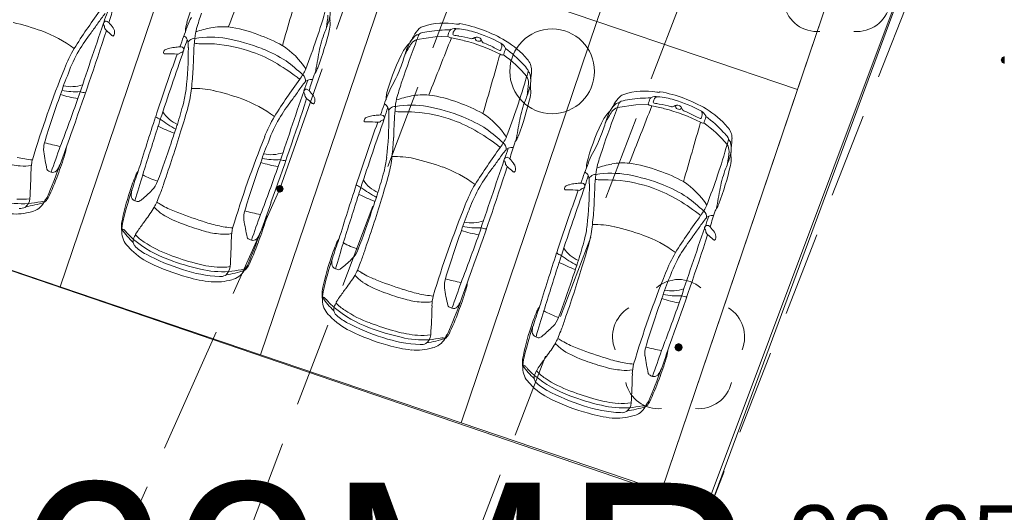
# Model space of a CAD drawing. Header units: metres. Extents: x 6541766 to 6542290, y 5894743 to 5895338.
# Tile 50 of 78: x 6541957 to 6541969, y 5895228 to 5895234. Entities that reach past the tile are written whole.
import ezdxf

# ---------------------------------------------------------------- set-up
doc = ezdxf.new("R2010")
doc.units = ezdxf.units.M
doc.linetypes.add('1.0_0.5', pattern=[1.5, 1, -0.5])
doc.linetypes.add('1.5_0.5', pattern=[2, 1.5, -0.5])
for name, color, linetype, lineweight in [('A-OPIS', 4, 'Continuous', 20), ('A-PZT', 4, 'Continuous', 9), ('IE - podklad', 8, 'Continuous', 9)]:
    doc.layers.add(name, color=color, linetype=linetype, lineweight=lineweight)
doc.layers.add('jezdnia', color=7, linetype='Continuous')
doc.layers.add('zadrzewienie  zakrzewienie', color=7, linetype='Continuous')
doc.styles.add('MtXpl_Arial35', font='arial.ttf', dxfattribs={"height": 0.2})
doc.styles.add('MtXpl_Arial54', font='arial.ttf', dxfattribs={"height": 0.2})

# ---------------------------------------------------------------- blocks, each defined once
blk = doc.blocks.new('blok - podklad szary rfqfqw')
at = {"color": 8, "linetype": 'ByBlock', "lineweight": 9}
for p, q in [((6541961.96, 5895233.731), (6541962.176, 5895233.764)), ((6541962.176, 5895233.764), (6541962.324, 5895233.772)), ((6541964.328, 5895232.928), (6541964.544, 5895232.961)), ((6541964.544, 5895232.961), (6541964.692, 5895232.969))]:
    blk.add_line(p, q, dxfattribs=at)
at = {"color": 8, "linetype": 'Continuous', "lineweight": 9}
blk.add_circle((6541963.556, 5895233.356), 0.5, dxfattribs=at)
at = {"color": 8, "linetype": 'ByBlock', "lineweight": 9}
for centre, radius, start, end in [((6542298.39, 5895100.571), 363.952, 158.39937, 158.51365), ((6541961.786, 5895233.2), 2.647, 152.9043, 163.8747), ((6541902.705, 5895250.674), 60.122, 343.56261, 344.25718), ((6541450.342, 5895394.983), 532.897, 342.40909, 342.43022), ((6541952.892, 5895236.393), 8.317, 338.7888, 343.979), ((6541960.659, 5895234.05), 0.276, 342.1756, 14.0908), ((6541965.533, 5895228.763), 9.042, 144.1012, 147.4604), ((6541959.353, 5895233.135), 1.404, 140.0279, 145.8158), ((6541954.838, 5895235.238), 3.662, 339.1008, 341.1582), ((6541959.876, 5895233.665), 0.666, 150.5441, 160.8639), ((6541964.721, 5895232.265), 5.597, 161.4995, 163.4094), ((6541957.492, 5895235.076), 3.606, 339.6223, 342.0573), ((6541957.025, 5895234.416), 3.904, 352.0047, 354.1522), ((6541961.196, 5895233.98), 0.265, 174.4329, 186.0042), ((6541956.498, 5895230.947), 3.064, 70.3839, 76.9638), ((6542223.743, 5895143.417), 280.49, 161.17552, 161.36705), ((6541955.661, 5895235.661), 3.069, 322.9218, 325.5304), ((6541958.283, 5895233.917), 0.028, 120.7743, 215.9227), ((6541958.18, 5895233.842), 0.099, 28.943, 36.4132), ((6541958.247, 5895233.881), 0.0223, 349.2167, 23.7181), ((6541958.286, 5895233.922), 0.0261, 81.7607, 132.7462), ((6541958.291, 5895233.874), 0.0227, 172.6031, 211.8602), ((6541957.706, 5895233.4), 0.73, 36.807, 39.231), ((6541958.278, 5895233.892), 0.0571, 43.537, 77.815), ((6541957.744, 5895233.413), 0.775, 36.0142, 42.0031), ((6541958.297, 5895233.814), 0.0916, 352.2606, 36.5456), ((6541964.834, 5895231.704), 5.997, 158.6971, 161.1201), ((6541959.514, 5895233.832), 0.289, 159.0107, 181.2399), ((6541960.057, 5895233.675), 0.725, 164.9893, 174.4274), ((6541959.877, 5895232.185), 1.721, 101.7792, 107.9165), ((6541959.662, 5895233.14), 0.743, 84.6537, 100.5897), ((6541959.53, 5895232.361), 1.532, 68.977, 82.4703), ((6541957.245, 5895234.726), 3.784, 339.4641, 346.6666), ((6541960.704, 5895233.916), 0.231, 344.2599, 9.0144), ((6541962.281, 5895233.563), 0.418, 134.7877, 149.3689), ((6541962.07, 5895233.768), 0.124, 106.3103, 132.0834), ((6541962.283, 5895233.12), 0.806, 79.8058, 107.9343), ((6541962.378, 5895233.822), 0.0338, 117.7485, 152.7719), ((6541962.412, 5895233.738), 0.124, 77.9747, 113.7444), ((6541962.437, 5895233.817), 0.0425, 88.9958, 150.1846), ((6541962.459, 5895234.097), 0.186, 259.705, 266.6901), ((6541962.372, 5895233.013), 0.849, 72.4169, 85.5758), ((6541962.447, 5895233.925), 0.0144, 274.9766, 317.7461), ((6541962.464, 5895233.909), 0.00831, 80.0944, 131.6439), ((6541962.171, 5895232.299), 1.646, 59.4839, 79.7164), ((6541956.977, 5895232.354), 1.578, 53.7255, 69.6177), ((6541918.713, 5895246.742), 41.629, 340.1538, 341.9407), ((6541959.809, 5895232.5), 2.146, 142.3646, 149.1891), ((6541957.008, 5895232.271), 2.024, 48.2248, 50.6751), ((6541958.388, 5895233.816), 0.0473, 228.0349, 242.631), ((6541958.37, 5895233.779), 0.00607, 238.2622, 307.2572), ((6541958.349, 5895233.804), 0.0381, 308.8881, 355.8593), ((6541959.163, 5895233.695), 0.0912, 24.1604, 62.1018), ((6541960.907, 5895233.122), 1.769, 159.8141, 164.0321), ((6541958.959, 5895233.647), 0.299, 357.7466, 16.4266), ((6541959.356, 5895233.629), 0.124, 115.1851, 145.0442), ((6541959.329, 5895233.674), 0.0718, 85.2264, 111.4836), ((6541961.794, 5895233.487), 2.473, 173.9979, 177.6838), ((6541959.519, 5895232.616), 1.144, 80.2642, 99.2527), ((6541959.244, 5895231.327), 2.462, 68.8879, 79.0297), ((6541959.514, 5895232.135), 1.749, 60.7333, 71.1387), ((6541962.208, 5895233.31), 1.431, 159.0783, 168.8723), ((6541974.641, 5895228.878), 13.578, 159.0591, 161.2754), ((6541962.212, 5895233.489), 0.395, 134.7168, 152.0167), ((6541960.74, 5895234.376), 1.325, 330.1157, 333.0891), ((6541961.992, 5895233.617), 0.118, 105.7646, 145.2232), ((6541961.975, 5895233.736), 0.0527, 81.86, 140.5345), ((6541962.279, 5895233.641), 0.331, 153.5248, 164.1484), ((6541962.015, 5895233.771), 0.0372, 110.4707, 151.415), ((6541962.137, 5895233.413), 0.415, 94.756, 109.0121), ((6542300.759, 5895099.768), 363.952, 158.39937, 158.51365), ((6541962.34, 5895232.304), 1.541, 89.507, 98.8484), ((6541962.582, 5895233.717), 0.264, 152.9041, 168.04), ((6541962.333, 5895233.771), 0.0088, 172.767, 254.0196), ((6541962.479, 5895234.182), 0.446, 250.5218, 255.3812), ((6541960.861, 5895226.499), 7.407, 77.0841, 78.2731), ((6541962.495, 5895233.778), 0.113, 147.9171, 171.2703), ((6541962.395, 5895233.794), 0.0108, 174.4974, 263.7244), ((6541962.59, 5895234.76), 0.996, 258.6069, 262.089), ((6541962.368, 5895233.054), 0.724, 71.8978, 83.2716), ((6541962.605, 5895233.785), 0.0435, 255.0417, 305.5577), ((6541962.199, 5895232.337), 1.546, 60.8798, 73.8908), ((6541962.665, 5895233.696), 0.0632, 67.5345, 123.4072), ((6541962.665, 5895233.74), 0.02, 100.2879, 174.0191), ((6541962.677, 5895233.747), 0.0319, 189.5608, 232.019), ((6541962.675, 5895233.709), 0.048, 27.5279, 73.1634), ((6541962.7, 5895233.729), 0.0164, 287.7624, 27.7535), ((6541962.567, 5895233.648), 0.172, 21.6957, 28.9713), ((6541959.422, 5895232.751), 1.747, 149.9027, 158.6782), ((6541959.044, 5895233.504), 0.122, 98.8308, 119.8154), ((6541959.139, 5895233.23), 0.411, 96.3225, 106.044), ((6541959.182, 5895233.048), 0.597, 92.1437, 98.5219), ((6541959.163, 5895233.574), 0.0711, 67.4812, 92.3639), ((6541959.175, 5895233.612), 0.0312, 334.5323, 62.1009), ((6541954.881, 5895233.625), 4.378, 353.6907, 0.14), ((6541959.396, 5895234.076), 0.394, 260.3376, 270.4403), ((6541959.235, 5895218.891), 14.792, 88.7176, 89.3643), ((6541959.42, 5895231.89), 1.795, 70.6666, 85.332), ((6541959.448, 5895231.945), 1.812, 57.8007, 67.8557), ((6541959.864, 5895232.881), 0.93, 32.7369, 57.0337), ((6541962.148, 5895233.384), 0.411, 136.8307, 147.9741), ((6541963.337, 5895232.757), 1.715, 147.2412, 152.3476), ((6541962.622, 5895233.325), 0.835, 155.2904, 161.4417), ((6541961.599, 5895233.908), 0.348, 315.7363, 326.4254), ((6541962.038, 5895231.811), 1.966, 62.673, 75.9051), ((6541962.689, 5895233.762), 0.0514, 231.6454, 287.7794), ((6541962.756, 5895233.721), 0.0303, 198.6057, 245.0404), ((6541962.427, 5895232.825), 0.924, 61.2493, 70.0283), ((6541963.235, 5895234.282), 0.742, 240.7002, 246.2738), ((6541962.782, 5895233.686), 0.184, 335.0381, 346.1035), ((6541962.896, 5895233.582), 0.119, 25.8657, 62.3963), ((6541962.916, 5895233.657), 0.0473, 340.9299, 40.1633), ((6541968.61, 5895231.715), 5.92, 161.2194, 161.8449), ((6541962.99, 5895233.626), 0.0162, 342.949, 29.6009), ((6541962.171, 5895232.487), 1.412, 42.6073, 53.775), ((6541962.523, 5895232.887), 0.96, 39.74, 59.7198), ((6541959.268, 5895232.827), 1.514, 149.3482, 160.3725), ((6541981.773, 5895225.361), 24.084, 160.0961, 161.958), ((6542012.892, 5895214.85), 56.868, 160.7505, 161.6106), ((6541959.009, 5895233.578), 0.0425, 162.466, 191.7098), ((6541958.974, 5895233.57), 0.00586, 181.655, 275.7889), ((6541959.006, 5895233.578), 0.0396, 125.4297, 161.152), ((6541959.014, 5895234.906), 1.343, 268.2875, 269.5614), ((6541959.022, 5895231.903), 1.66, 86.3617, 90.6272), ((6541959.137, 5895233.589), 0.0304, 252.6688, 330.2332), ((6541959.184, 5895233.554), 0.0286, 89.6013, 136.7781), ((6541959.178, 5895233.61), 0.0281, 282.5553, 334.8272), ((6541964.825, 5895233.246), 5.511, 176.4583, 178.6078), ((6541959.469, 5895232.046), 1.632, 58.9218, 70.4707), ((6541976.819, 5895230.561), 16.298, 169.3056, 170.1747), ((6541964.156, 5895232.397), 2.647, 152.9043, 163.8747), ((6541957.321, 5895234.967), 4.714, 340.81, 343.0265), ((6541905.074, 5895249.87), 60.122, 343.56261, 344.25718), ((6541962.94, 5895233.612), 0.00955, 247.917, 337.5626), ((6541962.979, 5895233.63), 0.0812, 241.7979, 263.9946), ((6541962.972, 5895233.562), 0.0134, 265.402, 349.939), ((6541962.192, 5895232.432), 1.369, 39.0367, 54.8627), ((6541963.113, 5895233.366), 0.2, 0.4764, 42.4249), ((6541969.318, 5895228.728), 12.429, 157.9902, 163.2473), ((6541959.104, 5895231.408), 2.366, 51.5831, 59.3211), ((6541958.91, 5895231.472), 2.508, 47.3253, 53.1533), ((6541960.031, 5895233.664), 0.676, 323.5499, 335.509), ((6541960.586, 5895233.462), 0.211, 325.4927, 342.4836), ((6541960.401, 5895233.927), 1.464, 329.7245, 339.6581), ((6541963.009, 5895233.215), 0.304, 31.9792, 48.5255), ((6541960.338, 5895232.264), 2.715, 156.7614, 162.4212), ((6541954.993, 5895233.641), 4.33, 353.5381, 356.5543), ((6541960.554, 5895233.245), 0.0895, 352.9151, 51.5451), ((6541452.707, 5895394.18), 532.897, 342.40909, 342.43022), ((6541960.837, 5895233.278), 0.0996, 139.7977, 157.5128), ((6541955.261, 5895235.59), 8.317, 338.7888, 343.979), ((6541958.861, 5895234.519), 4.562, 344.4194, 345.1986), ((6541963.148, 5895233.221), 0.13, 356.9947, 34.3505), ((6541963.246, 5895233.361), 0.0269, 345.4613, 35.4112), ((6541963.24, 5895233.307), 0.0565, 6.5654, 56.4162), ((6541963.028, 5895233.246), 0.276, 342.1756, 14.0908), ((6541963.785, 5895233.231), 0.482, 170.2135, 176.3126), ((6541962.924, 5895233.361), 0.389, 352.9061, 0.9663), ((6541957.871, 5895233.599), 0.424, 257.9276, 288.9754), ((6541958.084, 5895233.264), 1.216, 344.7588, 354.7737), ((6541959.333, 5895232.107), 1.047, 77.7935, 92.0847), ((6541967.899, 5895227.961), 9.042, 144.1012, 147.4604), ((6541961.718, 5895232.333), 1.404, 140.0279, 145.8158), ((6541957.204, 5895234.435), 3.662, 339.1008, 341.1582), ((6541960.685, 5895233.202), 0.0526, 106.7316, 142.6906), ((6541960.709, 5895233.159), 0.102, 80.0491, 112.9336), ((6541962.245, 5895232.861), 0.666, 150.5441, 160.8639), ((6541967.09, 5895231.461), 5.597, 161.4995, 163.4094), ((6541959.861, 5895234.272), 3.606, 339.6223, 342.0573), ((6541959.394, 5895233.612), 3.904, 352.0047, 354.1522), ((6541963.565, 5895233.176), 0.265, 174.4329, 186.0042), ((6541970.068, 5895228.686), 13.081, 160.3527, 162.9909), ((6541938.757, 5895239.772), 20.345, 338.9692, 340.6627), ((6541958.158, 5895234.319), 1.301, 251.6947, 261.0106), ((6541957.928, 5895233.853), 0.738, 257.2361, 274.2009), ((6541958.056, 5895233.325), 0.221, 250.3415, 266.8843), ((6541957.973, 5895233.293), 1.268, 345.6067, 353.2359), ((6541958.863, 5895230.145), 3.064, 70.3839, 76.9638), ((6541921.078, 5895245.94), 41.629, 340.1538, 341.9407), ((6542226.109, 5895142.614), 280.49, 161.17552, 161.36705), ((6541958.027, 5895234.858), 3.069, 322.9218, 325.5304), ((6541960.649, 5895233.115), 0.028, 120.7743, 215.9227), ((6541960.546, 5895233.039), 0.099, 28.943, 36.4132), ((6541960.613, 5895233.078), 0.0223, 349.2167, 23.7181), ((6541960.652, 5895233.119), 0.0261, 81.7607, 132.7462), ((6541960.657, 5895233.071), 0.0227, 172.6031, 211.8602), ((6541960.072, 5895232.598), 0.73, 36.807, 39.231), ((6541960.644, 5895233.09), 0.0571, 43.537, 77.815), ((6541959.374, 5895231.469), 2.024, 48.2248, 50.6751), ((6541960.109, 5895232.61), 0.775, 36.0142, 42.0031), ((6541960.663, 5895233.011), 0.0916, 352.2606, 36.5456), ((6541967.203, 5895230.901), 5.997, 158.6971, 161.1201), ((6541961.883, 5895233.028), 0.289, 159.0107, 181.2399), ((6541962.426, 5895232.872), 0.725, 164.9893, 174.4274), ((6541962.246, 5895231.381), 1.721, 101.7792, 107.9165), ((6541962.031, 5895232.336), 0.743, 84.6537, 100.5897), ((6541961.899, 5895231.557), 1.532, 68.977, 82.4703), ((6541959.614, 5895233.922), 3.784, 339.4641, 346.6666), ((6541963.073, 5895233.112), 0.231, 344.2599, 9.0144), ((6541964.649, 5895232.76), 0.418, 134.7877, 149.3689), ((6541964.438, 5895232.965), 0.124, 106.3103, 132.0834), ((6541964.651, 5895232.317), 0.806, 79.8058, 107.9343), ((6541964.707, 5895231.501), 1.541, 89.507, 98.8484), ((6541964.95, 5895232.914), 0.264, 152.9041, 168.04), ((6541964.745, 5895233.019), 0.0338, 117.7485, 152.7719), ((6541964.779, 5895232.935), 0.124, 77.9747, 113.7444), ((6541964.863, 5895232.975), 0.113, 147.9171, 171.2703), ((6541964.804, 5895233.014), 0.0425, 88.9958, 150.1846), ((6541964.827, 5895233.294), 0.186, 259.705, 266.6901), ((6541964.74, 5895232.21), 0.849, 72.4169, 85.5758), ((6541964.815, 5895233.122), 0.0144, 274.9766, 317.7461), ((6541964.831, 5895233.107), 0.00831, 80.0944, 131.6439), ((6541964.539, 5895231.496), 1.646, 59.4839, 79.7164), ((6541946.922, 5895236.395), 12.746, 343.2912, 344.4516), ((6541952.301, 5895234.857), 7.215, 342.2099, 344.6258), ((6541959.342, 5895231.552), 1.578, 53.7255, 69.6177), ((6541962.175, 5895231.698), 2.146, 142.3646, 149.1891), ((6541960.754, 5895233.014), 0.0473, 228.0349, 242.631), ((6541960.736, 5895232.977), 0.00607, 238.2622, 307.2572), ((6541960.715, 5895233.002), 0.0381, 308.8881, 355.8593), ((6541961.533, 5895232.891), 0.0912, 24.1604, 62.1018), ((6541963.276, 5895232.318), 1.769, 159.8141, 164.0321), ((6541961.329, 5895232.844), 0.299, 357.7466, 16.4266), ((6541961.725, 5895232.825), 0.124, 115.1851, 145.0442), ((6541961.699, 5895232.87), 0.0718, 85.2264, 111.4836), ((6541964.164, 5895232.683), 2.473, 173.9979, 177.6838), ((6541961.889, 5895231.813), 1.144, 80.2642, 99.2527), ((6541961.614, 5895230.524), 2.462, 68.8879, 79.0297), ((6541961.883, 5895231.332), 1.749, 60.7333, 71.1387), ((6541964.577, 5895232.506), 1.431, 159.0783, 168.8723), ((6541977.009, 5895228.075), 13.578, 159.0591, 161.2754), ((6541964.58, 5895232.686), 0.395, 134.7168, 152.0167), ((6541963.108, 5895233.573), 1.325, 330.1157, 333.0891), ((6541964.36, 5895232.815), 0.118, 105.7646, 145.2232), ((6541964.342, 5895232.933), 0.0527, 81.86, 140.5345), ((6541964.646, 5895232.838), 0.331, 153.5248, 164.1484), ((6541964.383, 5895232.968), 0.0372, 110.4707, 151.415), ((6541964.505, 5895232.61), 0.415, 94.756, 109.0121), ((6542303.127, 5895098.965), 363.952, 158.39937, 158.51365), ((6541964.701, 5895232.968), 0.0088, 172.767, 254.0196), ((6541964.847, 5895233.379), 0.446, 250.5218, 255.3812), ((6541963.229, 5895225.696), 7.407, 77.0841, 78.2731), ((6541964.762, 5895232.991), 0.0108, 174.4974, 263.7244), ((6541964.958, 5895233.957), 0.996, 258.6069, 262.089), ((6541964.736, 5895232.251), 0.724, 71.8978, 83.2716), ((6541964.972, 5895232.982), 0.0435, 255.0417, 305.5577), ((6541964.567, 5895231.534), 1.546, 60.8798, 73.8908), ((6541965.032, 5895232.893), 0.0632, 67.5345, 123.4072), ((6541965.033, 5895232.937), 0.02, 100.2879, 174.0191), ((6541965.044, 5895232.944), 0.0319, 189.5608, 232.019), ((6541965.056, 5895232.959), 0.0514, 231.6454, 287.7794), ((6541965.043, 5895232.906), 0.048, 27.5279, 73.1634), ((6541965.067, 5895232.926), 0.0164, 287.7624, 27.7535), ((6541964.934, 5895232.845), 0.172, 21.6957, 28.9713), ((6541990.026, 5895222.517), 32.813, 161.6999, 162.8769), ((6541959.001, 5895232.992), 0.215, 233.3895, 250.0881), ((6541959.29, 5895233.094), 0.397, 213.0792, 246.2195), ((6541961.787, 5895231.948), 1.747, 149.9027, 158.6782), ((6541961.376, 5895232.774), 0.0396, 125.4297, 161.152), ((6541961.413, 5895232.701), 0.122, 98.8308, 119.8154), ((6541961.508, 5895232.427), 0.411, 96.3225, 106.044), ((6541961.551, 5895232.245), 0.597, 92.1437, 98.5219), ((6541961.532, 5895232.77), 0.0711, 67.4812, 92.3639), ((6541961.544, 5895232.808), 0.0312, 334.5323, 62.1009), ((6541957.25, 5895232.821), 4.378, 353.6907, 0.14), ((6541961.765, 5895233.273), 0.394, 260.3376, 270.4403), ((6541961.604, 5895218.088), 14.792, 88.7176, 89.3643), ((6541961.789, 5895231.087), 1.795, 70.6666, 85.332), ((6541961.817, 5895231.142), 1.812, 57.8007, 67.8557), ((6541962.233, 5895232.078), 0.93, 32.7369, 57.0337), ((6541964.515, 5895232.581), 0.411, 136.8307, 147.9741), ((6541965.705, 5895231.954), 1.715, 147.2412, 152.3476), ((6541964.989, 5895232.522), 0.835, 155.2904, 161.4417), ((6541963.967, 5895233.105), 0.348, 315.7363, 326.4254), ((6541964.406, 5895231.008), 1.966, 62.673, 75.9051), ((6541965.123, 5895232.918), 0.0303, 198.6057, 245.0404), ((6541964.795, 5895232.022), 0.924, 61.2493, 70.0283), ((6541965.602, 5895233.479), 0.742, 240.7002, 246.2738), ((6541965.307, 5895232.809), 0.00955, 247.917, 337.5626), ((6541965.15, 5895232.883), 0.184, 335.0381, 346.1035), ((6541965.264, 5895232.779), 0.119, 25.8657, 62.3963), ((6541965.283, 5895232.854), 0.0473, 340.9299, 40.1633), ((6541970.978, 5895230.912), 5.92, 161.2194, 161.8449), ((6541965.357, 5895232.823), 0.0162, 342.949, 29.6009), ((6541964.89, 5895232.084), 0.96, 39.74, 59.7198), ((6541964.539, 5895231.684), 1.412, 42.6073, 53.775), ((6541954.312, 5895234.185), 4.822, 341.6942, 343.189), ((6541959.948, 5895234.837), 2.371, 243.8286, 248.8787), ((6541959.93, 5895234.149), 1.688, 233.5787, 240.9385), ((6541971.342, 5895228.594), 12.894, 161.2899, 161.5574), ((6541961.634, 5895232.025), 1.514, 149.3482, 160.3725), ((6541984.142, 5895224.557), 24.084, 160.0961, 161.958), ((6542015.261, 5895214.046), 56.868, 160.7505, 161.6106), ((6541961.379, 5895232.774), 0.0425, 162.466, 191.7098), ((6541961.343, 5895232.766), 0.00586, 181.655, 275.7889), ((6541961.384, 5895234.103), 1.343, 268.2875, 269.5614), ((6541961.391, 5895231.1), 1.66, 86.3617, 90.6272), ((6541961.506, 5895232.785), 0.0304, 252.6688, 330.2332), ((6541961.553, 5895232.751), 0.0286, 89.6013, 136.7781), ((6541961.547, 5895232.807), 0.0281, 282.5553, 334.8272), ((6541967.194, 5895232.443), 5.511, 176.4583, 178.6078), ((6541961.838, 5895231.242), 1.632, 58.9218, 70.4707), ((6541979.188, 5895229.758), 16.298, 169.3056, 170.1747), ((6541966.523, 5895231.594), 2.647, 152.9043, 163.8747), ((6541959.689, 5895234.164), 4.714, 340.81, 343.0265), ((6541907.442, 5895249.067), 60.122, 343.56261, 344.25718), ((6541965.347, 5895232.827), 0.0812, 241.7979, 263.9946), ((6541965.339, 5895232.759), 0.0134, 265.402, 349.939), ((6541964.559, 5895231.629), 1.369, 39.0367, 54.8627), ((6541965.481, 5895232.563), 0.2, 0.4764, 42.4249), ((6539953.424, 5895944.746), 2127.191, 340.430856, 340.440963), ((6542036.147, 5895207.893), 81.133, 162.21844, 162.61444), ((6541947.375, 5895236.164), 12.307, 340.4015, 343.4246), ((6541938.167, 5895239.751), 22.107, 340.878, 341.3275), ((6541971.684, 5895227.925), 12.429, 157.9902, 163.2473), ((6541957.362, 5895232.837), 4.33, 353.5381, 356.5543), ((6541961.473, 5895230.605), 2.366, 51.5831, 59.3211), ((6541961.279, 5895230.668), 2.508, 47.3253, 53.1533), ((6541962.4, 5895232.861), 0.676, 323.5499, 335.509), ((6541962.955, 5895232.659), 0.211, 325.4927, 342.4836), ((6541962.768, 5895233.124), 1.464, 329.7245, 339.6581), ((6541965.377, 5895232.412), 0.304, 31.9792, 48.5255), ((6541965.613, 5895232.558), 0.0269, 345.4613, 35.4112), ((6541957.837, 5895232.434), 0.288, 164.1174, 185.311), ((6541958.385, 5895235.708), 3.3, 255.5223, 258.8556), ((6541998.936, 5895217.572), 43.801, 160.115, 160.5371), ((6541957.442, 5895232.501), 0.378, 341.2564, 354.8754), ((6541947.025, 5895236.501), 12.675, 339.4897, 341.641), ((6541962.704, 5895231.462), 2.715, 156.7614, 162.4212), ((6541970.268, 5895227.157), 9.042, 144.1012, 147.4604), ((6541962.923, 5895232.442), 0.0895, 352.9151, 51.5451), ((6541963.078, 5895232.356), 0.102, 80.0491, 112.9336), ((6541455.077, 5895393.377), 532.897, 342.40909, 342.43022), ((6541963.206, 5895232.475), 0.0996, 139.7977, 157.5128), ((6541957.629, 5895234.787), 8.317, 338.7888, 343.979), ((6541961.229, 5895233.716), 4.562, 344.4194, 345.1986), ((6541965.516, 5895232.418), 0.13, 356.9947, 34.3505), ((6541965.608, 5895232.504), 0.0565, 6.5654, 56.4162), ((6541965.396, 5895232.443), 0.276, 342.1756, 14.0908), ((6541966.153, 5895232.428), 0.482, 170.2135, 176.3126), ((6541965.291, 5895232.558), 0.389, 352.9061, 0.9663), ((6541957.528, 5895233.559), 1.253, 256.6175, 264.8824), ((6541959.739, 5895232.714), 2.21, 187.9682, 193.4188), ((6541954.759, 5895233.277), 3.171, 338.8242, 343.5418), ((6541960.237, 5895232.797), 0.424, 257.9276, 288.9754), ((6541960.343, 5895232.49), 1.268, 345.6067, 353.2359), ((6541960.453, 5895232.46), 1.216, 344.7588, 354.7737), ((6541961.702, 5895231.304), 1.047, 77.7935, 92.0847), ((6541964.088, 5895231.529), 1.404, 140.0279, 145.8158), ((6541963.018, 5895232.311), 0.028, 120.7743, 215.9227), ((6541959.573, 5895233.632), 3.662, 339.1008, 341.1582), ((6541963.021, 5895232.316), 0.0261, 81.7607, 132.7462), ((6541963.054, 5895232.399), 0.0526, 106.7316, 142.6906), ((6541963.013, 5895232.286), 0.0571, 43.537, 77.815), ((6541964.612, 5895232.058), 0.666, 150.5441, 160.8639), ((6541969.457, 5895230.658), 5.597, 161.4995, 163.4094), ((6541962.229, 5895233.469), 3.606, 339.6223, 342.0573), ((6541961.762, 5895232.809), 3.904, 352.0047, 354.1522), ((6541965.441, 5895232.309), 0.231, 344.2599, 9.0144), ((6541965.933, 5895232.373), 0.265, 174.4329, 186.0042), ((6541957.329, 5895233.106), 0.868, 253.6294, 266.2865), ((6541957.323, 5895232.646), 0.409, 263.0313, 281.5364), ((6541957.976, 5895232.18), 0.575, 166.892, 178.3096), ((6541950.998, 5895234.699), 7.174, 336.7628, 340.0902), ((6541957.392, 5895232.408), 0.383, 323.8595, 336.6184), ((6541972.434, 5895227.884), 13.081, 160.3527, 162.9909), ((6541941.123, 5895238.969), 20.345, 338.9692, 340.6627), ((6541960.523, 5895233.517), 1.301, 251.6947, 261.0106), ((6541960.294, 5895233.051), 0.738, 257.2361, 274.2009), ((6541960.422, 5895232.522), 0.221, 250.3415, 266.8843), ((6541961.233, 5895229.341), 3.064, 70.3839, 76.9638), ((6541961.712, 5895230.749), 1.578, 53.7255, 69.6177), ((6541923.448, 5895245.136), 41.629, 340.1538, 341.9407), ((6542228.478, 5895141.811), 280.49, 161.17552, 161.36705), ((6541960.396, 5895234.055), 3.069, 322.9218, 325.5304), ((6541962.916, 5895232.236), 0.099, 28.943, 36.4132), ((6541962.982, 5895232.275), 0.0223, 349.2167, 23.7181), ((6541963.026, 5895232.268), 0.0227, 172.6031, 211.8602), ((6541962.441, 5895231.794), 0.73, 36.807, 39.231), ((6541961.743, 5895230.666), 2.024, 48.2248, 50.6751), ((6541962.479, 5895231.807), 0.775, 36.0142, 42.0031), ((6541963.032, 5895232.208), 0.0916, 352.2606, 36.5456), ((6541969.571, 5895230.098), 5.997, 158.6971, 161.1201), ((6541964.251, 5895232.225), 0.289, 159.0107, 181.2399), ((6541964.794, 5895232.069), 0.725, 164.9893, 174.4274), ((6541964.613, 5895230.578), 1.721, 101.7792, 107.9165), ((6541964.399, 5895231.533), 0.743, 84.6537, 100.5897), ((6541964.267, 5895230.754), 1.532, 68.977, 82.4703), ((6541961.981, 5895233.119), 3.784, 339.4641, 346.6666), ((6541947.971, 5895232.423), 9.433, 356.5353, 358.6256), ((6541957.623, 5895232.212), 0.036, 198.5964, 232.4177), ((6541957.68, 5895232.305), 0.144, 236.8427, 253.1732), ((6541954.924, 5895233.152), 2.973, 334.3061, 339.9396), ((6541957.656, 5895232.228), 0.0643, 253.5543, 314.1479), ((6541960.309, 5895231.41), 1.819, 156.5984, 163.1837), ((6541961.979, 5895230.933), 3.537, 159.4042, 163.1847), ((6541970.451, 5895228.445), 12.297, 162.5355, 164.0274), ((6541958.827, 5895232.048), 0.206, 140.7257, 155.5293), ((6541959.251, 5895233.123), 1.121, 241.7882, 251.5495), ((6541949.291, 5895235.591), 12.746, 343.2912, 344.4516), ((6541954.67, 5895234.053), 7.215, 342.2099, 344.6258), ((6541964.544, 5895230.894), 2.146, 142.3646, 149.1891), ((6541963.123, 5895232.21), 0.0473, 228.0349, 242.631), ((6541963.105, 5895232.174), 0.00607, 238.2622, 307.2572), ((6541963.085, 5895232.198), 0.0381, 308.8881, 355.8593), ((6541963.9, 5895232.088), 0.0912, 24.1604, 62.1018), ((6541965.644, 5895231.515), 1.769, 159.8141, 164.0321), ((6541963.696, 5895232.041), 0.299, 357.7466, 16.4266), ((6541964.092, 5895232.022), 0.124, 115.1851, 145.0442), ((6541964.066, 5895232.067), 0.0718, 85.2264, 111.4836), ((6541966.531, 5895231.88), 2.473, 173.9979, 177.6838), ((6541964.256, 5895231.01), 1.144, 80.2642, 99.2527), ((6541963.981, 5895229.721), 2.462, 68.8879, 79.0297), ((6541964.251, 5895230.529), 1.749, 60.7333, 71.1387), ((6541966.945, 5895231.703), 1.431, 159.0783, 168.8723), ((6541958.666, 5895232.132), 0.24, 312.3168, 342.7589), ((6541957.059, 5895232.631), 2.001, 338.5147, 342.6907), ((6541992.396, 5895221.713), 32.813, 161.6999, 162.8769), ((6541961.37, 5895232.189), 0.215, 233.3895, 250.0881), ((6541956.681, 5895233.381), 4.822, 341.6942, 343.189), ((6541962.3, 5895233.345), 1.688, 233.5787, 240.9385), ((6541961.659, 5895232.29), 0.397, 213.0792, 246.2195), ((6541964.157, 5895231.145), 1.747, 149.9027, 158.6782), ((6541964.004, 5895231.221), 1.514, 149.3482, 160.3725), ((6542017.629, 5895213.243), 56.868, 160.7505, 161.6106), ((6541963.743, 5895231.972), 0.0396, 125.4297, 161.152), ((6541963.781, 5895231.898), 0.122, 98.8308, 119.8154), ((6541963.876, 5895231.624), 0.411, 96.3225, 106.044), ((6541963.919, 5895231.442), 0.597, 92.1437, 98.5219), ((6541963.899, 5895231.967), 0.0711, 67.4812, 92.3639), ((6541963.915, 5895232.004), 0.0281, 282.5553, 334.8272), ((6541963.912, 5895232.005), 0.0312, 334.5323, 62.1009), ((6541959.618, 5895232.019), 4.378, 353.6907, 0.14), ((6541964.133, 5895232.47), 0.394, 260.3376, 270.4403), ((6541963.972, 5895217.285), 14.792, 88.7176, 89.3643), ((6541964.157, 5895230.284), 1.795, 70.6666, 85.332), ((6541964.185, 5895230.339), 1.812, 57.8007, 67.8557), ((6541964.6, 5895231.275), 0.93, 32.7369, 57.0337), ((6541961.024, 5895231.091), 2.597, 160.9976, 169.4562), ((6541962.739, 5895230.573), 4.371, 161.5402, 166.9449), ((6541958.826, 5895231.888), 0.242, 163.6092, 180.3183), ((6541958.651, 5895231.893), 0.0683, 185.4451, 250.4988), ((6541957.811, 5895232.952), 1.426, 309.0189, 315.5366), ((6541966.395, 5895228.978), 8.025, 158.6654, 159.3258), ((6541962.318, 5895234.033), 2.371, 243.8286, 248.8787), ((6541940.537, 5895238.947), 22.107, 340.878, 341.3275), ((6541973.711, 5895227.791), 12.894, 161.2899, 161.5574), ((6541986.51, 5895223.754), 24.084, 160.0961, 161.958), ((6541963.746, 5895231.972), 0.0425, 162.466, 191.7098), ((6541963.71, 5895231.963), 0.00586, 181.655, 275.7889), ((6541963.751, 5895233.3), 1.343, 268.2875, 269.5614), ((6541963.759, 5895230.297), 1.66, 86.3617, 90.6272), ((6541963.873, 5895231.982), 0.0304, 252.6688, 330.2332), ((6541963.921, 5895231.948), 0.0286, 89.6013, 136.7781), ((6541969.561, 5895231.64), 5.511, 176.4583, 178.6078), ((6541964.205, 5895230.439), 1.632, 58.9218, 70.4707), ((6541963.646, 5895229.865), 2.508, 47.3253, 53.1533), ((6541981.556, 5895228.955), 16.298, 169.3056, 170.1747), ((6541957.296, 5895232.898), 1.104, 256.4258, 273.7649), ((6541957.292, 5895232.431), 0.585, 264.1433, 279.3453), ((6541957.239, 5895231.869), 0.149, 307.8083, 353.8232), ((6541957.031, 5895233.565), 1.833, 279.6208, 286.5904), ((6541957.233, 5895233.235), 1.445, 275.3851, 281.3415), ((6541957.359, 5895231.919), 0.224, 281.9403, 330.3808), ((6541957.529, 5895231.765), 0.0545, 69.8647, 102.6118), ((6541957.533, 5895231.779), 0.0406, 54.8385, 68.0329), ((6541957.475, 5895231.926), 0.142, 303.7766, 333.6763), ((6541957.325, 5895231.932), 0.26, 331.6367, 337.2597), ((6541957.635, 5895231.799), 0.0772, 136.2281, 155.2074), ((6541957.537, 5895231.892), 0.0583, 316.4487, 336.0835), ((6541958.677, 5895231.928), 0.11, 244.0523, 259.5567), ((6541958.663, 5895231.844), 0.0255, 254.889, 296.0443), ((6541958.532, 5895232.063), 0.281, 300.4883, 308.8023), ((6541958.354, 5895232.049), 0.583, 329.4877, 336.0301), ((6541958.612, 5895231.3), 0.581, 55.6901, 61.7242), ((6541959.358, 5895232.453), 0.792, 238.1657, 250.6541), ((6539955.79, 5895943.944), 2127.191, 340.430856, 340.440963), ((6542038.516, 5895207.09), 81.133, 162.21844, 162.61444), ((6541949.744, 5895235.36), 12.307, 340.4015, 343.4246), ((6541974.053, 5895227.122), 12.429, 157.9902, 163.2473), ((6541959.729, 5895232.034), 4.33, 353.5381, 356.5543), ((6541963.841, 5895229.802), 2.366, 51.5831, 59.3211), ((6541964.767, 5895232.058), 0.676, 323.5499, 335.509), ((6541965.323, 5895231.856), 0.211, 325.4927, 342.4836), ((6541957.214, 5895232.385), 0.712, 265.8171, 285.653), ((6541957.275, 5895231.855), 0.117, 263.9611, 298.31), ((6541956.245, 5895233.44), 3.11, 323.7162, 327.1378), ((6541959.262, 5895232.122), 0.548, 222.3984, 235.5549), ((6541959.624, 5895232.77), 1.289, 238.5622, 251.4013), ((6541961.1, 5895236.828), 5.501, 248.6268, 252.2742), ((6541960.203, 5895231.632), 0.288, 164.1174, 185.311), ((6541960.75, 5895234.905), 3.3, 255.5223, 258.8556), ((6542001.302, 5895216.77), 43.801, 160.115, 160.5371), ((6541959.808, 5895231.698), 0.378, 341.2564, 354.8754), ((6541949.394, 5895235.698), 12.675, 339.4897, 341.641), ((6541965.073, 5895230.658), 2.715, 156.7614, 162.4212), ((6541972.635, 5895226.354), 9.042, 144.1012, 147.4604), ((6541965.291, 5895231.639), 0.0895, 352.9151, 51.5451), ((6541961.941, 5895232.829), 3.662, 339.1008, 341.1582), ((6541965.421, 5895231.596), 0.0526, 106.7316, 142.6906), ((6541965.446, 5895231.553), 0.102, 80.0491, 112.9336), ((6541457.444, 5895392.574), 532.897, 342.40909, 342.43022), ((6541965.573, 5895231.672), 0.0996, 139.7977, 157.5128), ((6541958.898, 5895231.529), 0.429, 174.9988, 188.1418), ((6541959.183, 5895231.452), 0.71, 171.286, 181.2654), ((6541891.7, 5895279.413), 82.353, 324.41719, 324.50796), ((6541960.141, 5895233.983), 2.605, 249.1311, 254.6274), ((6541959.975, 5895233.169), 1.674, 250.8174, 257.1755), ((6541959.894, 5895232.756), 1.253, 256.6175, 264.8824), ((6541962.105, 5895231.911), 2.21, 187.9682, 193.4188), ((6541957.125, 5895232.475), 3.171, 338.8242, 343.5418), ((6541962.663, 5895232.247), 0.738, 257.2361, 274.2009), ((6541962.607, 5895231.993), 0.424, 257.9276, 288.9754), ((6541962.71, 5895231.687), 1.268, 345.6067, 353.2359), ((6541962.821, 5895231.657), 1.216, 344.7588, 354.7737), ((6541964.07, 5895230.501), 1.047, 77.7935, 92.0847), ((6541963.6, 5895228.538), 3.064, 70.3839, 76.9638), ((6541966.455, 5895230.726), 1.404, 140.0279, 145.8158), ((6541965.385, 5895231.508), 0.028, 120.7743, 215.9227), ((6541965.389, 5895231.513), 0.0261, 81.7607, 132.7462), ((6541965.381, 5895231.483), 0.0571, 43.537, 77.815), ((6541964.846, 5895231.004), 0.775, 36.0142, 42.0031), ((6541958.736, 5895231.474), 0.265, 187.9799, 228.276), ((6541959.279, 5895232.052), 0.981, 214.8844, 226.9167), ((6541958.475, 5895231.462), 0.0345, 54.0892, 90.8866), ((6541958.389, 5895231.35), 0.176, 41.9597, 52.8597), ((6541959.177, 5895232.014), 0.855, 219.714, 228.4765), ((6541959.111, 5895231.194), 0.532, 153.2139, 159.8245), ((6541959.034, 5895231.806), 0.551, 223.3218, 237.3813), ((6541958.992, 5895231.24), 0.405, 141.2871, 151.3524), ((6541959.695, 5895232.303), 0.868, 253.6294, 266.2865), ((6541959.689, 5895231.843), 0.409, 263.0313, 281.5364), ((6541960.342, 5895231.378), 0.575, 166.892, 178.3096), ((6541953.364, 5895233.897), 7.174, 336.7628, 340.0902), ((6541959.758, 5895231.606), 0.383, 323.8595, 336.6184), ((6541974.804, 5895227.08), 13.081, 160.3527, 162.9909), ((6541943.492, 5895238.166), 20.345, 338.9692, 340.6627), ((6541962.893, 5895232.713), 1.301, 251.6947, 261.0106), ((6541962.791, 5895231.719), 0.221, 250.3415, 266.8843), ((6541964.079, 5895229.946), 1.578, 53.7255, 69.6177), ((6541925.815, 5895244.334), 41.629, 340.1538, 341.9407), ((6542230.845, 5895141.008), 280.49, 161.17552, 161.36705), ((6541962.763, 5895233.252), 3.069, 322.9218, 325.5304), ((6541965.283, 5895231.433), 0.099, 28.943, 36.4132), ((6541965.349, 5895231.472), 0.0223, 349.2167, 23.7181), ((6541965.394, 5895231.465), 0.0227, 172.6031, 211.8602), ((6541964.809, 5895230.991), 0.73, 36.807, 39.231), ((6541964.111, 5895229.863), 2.024, 48.2248, 50.6751), ((6541965.399, 5895231.405), 0.0916, 352.2606, 36.5456), ((6541958.698, 5895231.35), 0.0908, 162.3135, 215.9884), ((6541959.519, 5895232.476), 1.428, 230.5045, 249.9486), ((6541959.012, 5895231.681), 0.545, 224.7959, 242.3873), ((6541959.503, 5895232.49), 1.38, 236.2745, 250.2505), ((6541950.337, 5895231.621), 9.433, 356.5353, 358.6256), ((6541959.989, 5895231.41), 0.036, 198.5964, 232.4177), ((6541960.046, 5895231.502), 0.144, 236.8427, 253.1732), ((6541957.289, 5895232.349), 2.973, 334.3061, 339.9396), ((6541960.022, 5895231.426), 0.0643, 253.5543, 314.1479), ((6541962.679, 5895230.607), 1.819, 156.5984, 163.1837), ((6541964.348, 5895230.13), 3.537, 159.4042, 163.1847), ((6541972.82, 5895227.642), 12.297, 162.5355, 164.0274), ((6541961.196, 5895231.244), 0.206, 140.7257, 155.5293), ((6541961.62, 5895232.32), 1.121, 241.7882, 251.5495), ((6541951.659, 5895234.788), 12.746, 343.2912, 344.4516), ((6541957.038, 5895233.25), 7.215, 342.2099, 344.6258), ((6541966.912, 5895230.091), 2.146, 142.3646, 149.1891), ((6541965.491, 5895231.407), 0.0473, 228.0349, 242.631), ((6541965.472, 5895231.371), 0.00607, 238.2622, 307.2572), ((6541965.452, 5895231.395), 0.0381, 308.8881, 355.8593), ((6541959.135, 5895231.801), 0.779, 222.4175, 244.6615), ((6541959.958, 5895233.456), 2.556, 242.0347, 252.4908), ((6541960.164, 5895234.141), 3.158, 249.0856, 254.8371), ((6541961.035, 5895231.328), 0.24, 312.3168, 342.7589), ((6541959.428, 5895231.827), 2.001, 338.5147, 342.6907), ((6541994.763, 5895220.91), 32.813, 161.6999, 162.8769), ((6541963.738, 5895231.386), 0.215, 233.3895, 250.0881), ((6541959.049, 5895232.578), 4.822, 341.6942, 343.189), ((6541964.667, 5895232.542), 1.688, 233.5787, 240.9385), ((6541964.026, 5895231.487), 0.397, 213.0792, 246.2195), ((6541966.524, 5895230.342), 1.747, 149.9027, 158.6782), ((6541966.371, 5895230.418), 1.514, 149.3482, 160.3725), ((6541959.908, 5895233.359), 2.519, 243.9284, 254.8168), ((6541959.961, 5895233.573), 2.61, 249.0858, 257.6511), ((6541959.706, 5895232.386), 1.344, 254.1383, 265.4018), ((6541959.841, 5895231.123), 0.142, 303.7766, 333.6763), ((6541959.903, 5895231.09), 0.0583, 316.4487, 336.0835), ((6541963.393, 5895230.287), 2.597, 160.9976, 169.4562), ((6541965.108, 5895229.769), 4.371, 161.5402, 166.9449), ((6541961.195, 5895231.085), 0.242, 163.6092, 180.3183), ((6541961.021, 5895231.09), 0.0683, 185.4451, 250.4988), ((6541960.18, 5895232.149), 1.426, 309.0189, 315.5366), ((6541968.765, 5895228.175), 8.025, 158.6654, 159.3258), ((6542040.884, 5895206.287), 81.133, 162.21844, 162.61444), ((6541964.685, 5895233.23), 2.371, 243.8286, 248.8787), ((6541942.904, 5895238.144), 22.107, 340.878, 341.3275), ((6541976.079, 5895226.988), 12.894, 161.2899, 161.5574), ((6541959.702, 5895232.548), 1.614, 251.4574, 267.3754), ((6541959.662, 5895232.096), 1.104, 256.4258, 273.7649), ((6541959.658, 5895231.629), 0.585, 264.1433, 279.3453), ((6541959.64, 5895231.052), 0.117, 263.9611, 298.31), ((6541959.605, 5895231.067), 0.149, 307.8083, 353.8232), ((6541959.396, 5895232.762), 1.833, 279.6208, 286.5904), ((6541959.599, 5895232.433), 1.445, 275.3851, 281.3415), ((6541959.725, 5895231.116), 0.224, 281.9403, 330.3808), ((6541959.895, 5895230.963), 0.0545, 69.8647, 102.6118), ((6541959.899, 5895230.977), 0.0406, 54.8385, 68.0329), ((6541959.691, 5895231.129), 0.26, 331.6367, 337.2597), ((6541960.001, 5895230.996), 0.0772, 136.2281, 155.2074), ((6541961.046, 5895231.125), 0.11, 244.0523, 259.5567), ((6541961.033, 5895231.041), 0.0255, 254.889, 296.0443), ((6541960.901, 5895231.26), 0.281, 300.4883, 308.8023), ((6541958.614, 5895232.636), 3.11, 323.7162, 327.1378), ((6541960.724, 5895231.245), 0.583, 329.4877, 336.0301), ((6541961.631, 5895231.319), 0.548, 222.3984, 235.5549), ((6541960.982, 5895230.497), 0.581, 55.6901, 61.7242), ((6541961.727, 5895231.65), 0.792, 238.1657, 250.6541), ((6539958.159, 5895943.14), 2127.191, 340.430856, 340.440963), ((6541952.112, 5895234.557), 12.307, 340.4015, 343.4246), ((6541976.42, 5895226.319), 12.429, 157.9902, 163.2473), ((6541959.689, 5895232.4), 1.536, 253.3201, 263.9539), ((6541959.579, 5895231.583), 0.712, 265.8171, 285.653), ((6541961.993, 5895231.966), 1.289, 238.5622, 251.4013), ((6541963.469, 5895236.024), 5.501, 248.6268, 252.2742), ((6541962.572, 5895230.828), 0.288, 164.1174, 185.311), ((6541963.12, 5895234.102), 3.3, 255.5223, 258.8556), ((6542003.671, 5895215.966), 43.801, 160.115, 160.5371), ((6541962.177, 5895230.895), 0.378, 341.2564, 354.8754), ((6541951.761, 5895234.895), 12.675, 339.4897, 341.641), ((6541967.44, 5895229.856), 2.715, 156.7614, 162.4212), ((6541961.267, 5895230.725), 0.429, 174.9988, 188.1418), ((6541961.552, 5895230.649), 0.71, 171.286, 181.2654), ((6541894.069, 5895278.61), 82.353, 324.41719, 324.50796), ((6541962.51, 5895233.179), 2.605, 249.1311, 254.6274), ((6541962.344, 5895232.366), 1.674, 250.8174, 257.1755), ((6541962.263, 5895231.953), 1.253, 256.6175, 264.8824), ((6541964.474, 5895231.108), 2.21, 187.9682, 193.4188), ((6541959.494, 5895231.672), 3.171, 338.8242, 343.5418), ((6541965.031, 5895231.444), 0.738, 257.2361, 274.2009), ((6541964.974, 5895231.19), 0.424, 257.9276, 288.9754), ((6541965.159, 5895230.916), 0.221, 250.3415, 266.8843), ((6541961.105, 5895230.67), 0.265, 187.9799, 228.276), ((6541961.648, 5895231.249), 0.981, 214.8844, 226.9167), ((6541960.844, 5895230.659), 0.0345, 54.0892, 90.8866), ((6541960.758, 5895230.546), 0.176, 41.9597, 52.8597), ((6541961.547, 5895231.21), 0.855, 219.714, 228.4765), ((6541961.481, 5895230.391), 0.532, 153.2139, 159.8245), ((6541961.403, 5895231.002), 0.551, 223.3218, 237.3813), ((6541961.361, 5895230.437), 0.405, 141.2871, 151.3524), ((6541962.064, 5895231.5), 0.868, 253.6294, 266.2865), ((6541962.058, 5895231.04), 0.409, 263.0313, 281.5364), ((6541952.707, 5895230.817), 9.433, 356.5353, 358.6256), ((6541962.711, 5895230.574), 0.575, 166.892, 178.3096), ((6541962.358, 5895230.606), 0.036, 198.5964, 232.4177), ((6541955.733, 5895233.093), 7.174, 336.7628, 340.0902), ((6541962.127, 5895230.802), 0.383, 323.8595, 336.6184), ((6541977.171, 5895226.277), 13.081, 160.3527, 162.9909), ((6541945.859, 5895237.363), 20.345, 338.9692, 340.6627), ((6541965.26, 5895231.91), 1.301, 251.6947, 261.0106), ((6541961.068, 5895230.547), 0.0908, 162.3135, 215.9884), ((6541961.888, 5895231.673), 1.428, 230.5045, 249.9486), ((6541961.381, 5895230.877), 0.545, 224.7959, 242.3873), ((6541961.872, 5895231.686), 1.38, 236.2745, 250.2505), ((6541962.415, 5895230.699), 0.144, 236.8427, 253.1732), ((6541959.659, 5895231.546), 2.973, 334.3061, 339.9396), ((6541962.391, 5895230.622), 0.0643, 253.5543, 314.1479), ((6541965.046, 5895229.804), 1.819, 156.5984, 163.1837), ((6541966.716, 5895229.327), 3.537, 159.4042, 163.1847), ((6541975.188, 5895226.839), 12.297, 162.5355, 164.0274), ((6541963.564, 5895230.441), 0.206, 140.7257, 155.5293), ((6541963.987, 5895231.517), 1.121, 241.7882, 251.5495), ((6541961.504, 5895230.998), 0.779, 222.4175, 244.6615), ((6541962.327, 5895232.652), 2.556, 242.0347, 252.4908), ((6541962.533, 5895233.337), 3.158, 249.0856, 254.8371), ((6541963.403, 5895230.525), 0.24, 312.3168, 342.7589), ((6541961.796, 5895231.024), 2.001, 338.5147, 342.6907), ((6541962.277, 5895232.556), 2.519, 243.9284, 254.8168), ((6541962.33, 5895232.769), 2.61, 249.0858, 257.6511), ((6541962.075, 5895231.582), 1.344, 254.1383, 265.4018), ((6541962.027, 5895230.825), 0.585, 264.1433, 279.3453), ((6541961.974, 5895230.263), 0.149, 307.8083, 353.8232), ((6541962.21, 5895230.32), 0.142, 303.7766, 333.6763), ((6541962.37, 5895230.193), 0.0772, 136.2281, 155.2074), ((6541962.272, 5895230.286), 0.0583, 316.4487, 336.0835), ((6541965.76, 5895229.484), 2.597, 160.9976, 169.4562), ((6541967.476, 5895228.966), 4.371, 161.5402, 166.9449), ((6541963.562, 5895230.282), 0.242, 163.6092, 180.3183), ((6541963.388, 5895230.287), 0.0683, 185.4451, 250.4988), ((6541962.547, 5895231.346), 1.426, 309.0189, 315.5366), ((6541971.132, 5895227.372), 8.025, 158.6654, 159.3258), ((6541962.071, 5895231.745), 1.614, 251.4574, 267.3754), ((6541962.058, 5895231.596), 1.536, 253.3201, 263.9539), ((6541962.031, 5895231.292), 1.104, 256.4258, 273.7649), ((6541962.01, 5895230.249), 0.117, 263.9611, 298.31), ((6541961.766, 5895231.959), 1.833, 279.6208, 286.5904), ((6541961.968, 5895231.629), 1.445, 275.3851, 281.3415), ((6541962.094, 5895230.313), 0.224, 281.9403, 330.3808), ((6541962.264, 5895230.159), 0.0545, 69.8647, 102.6118), ((6541962.268, 5895230.173), 0.0406, 54.8385, 68.0329), ((6541962.06, 5895230.326), 0.26, 331.6367, 337.2597), ((6541963.413, 5895230.322), 0.11, 244.0523, 259.5567), ((6541963.4, 5895230.238), 0.0255, 254.889, 296.0443), ((6541963.269, 5895230.457), 0.281, 300.4883, 308.8023), ((6541960.982, 5895231.833), 3.11, 323.7162, 327.1378), ((6541963.091, 5895230.442), 0.583, 329.4877, 336.0301), ((6541963.999, 5895230.516), 0.548, 222.3984, 235.5549), ((6541963.349, 5895229.694), 0.581, 55.6901, 61.7242), ((6541964.094, 5895230.847), 0.792, 238.1657, 250.6541), ((6539960.526, 5895942.337), 2127.191, 340.430856, 340.440963), ((6541961.949, 5895230.779), 0.712, 265.8171, 285.653), ((6541964.361, 5895231.163), 1.289, 238.5622, 251.4013), ((6541965.837, 5895235.221), 5.501, 248.6268, 252.2742), ((6541964.939, 5895230.025), 0.288, 164.1174, 185.311), ((6541965.487, 5895233.299), 3.3, 255.5223, 258.8556), ((6542006.039, 5895215.163), 43.801, 160.115, 160.5371), ((6541964.545, 5895230.092), 0.378, 341.2564, 354.8754), ((6541963.634, 5895229.922), 0.429, 174.9988, 188.1418), ((6541963.92, 5895229.846), 0.71, 171.286, 181.2654), ((6541896.437, 5895277.807), 82.353, 324.41719, 324.50796), ((6541964.878, 5895232.376), 2.605, 249.1311, 254.6274), ((6541964.712, 5895231.563), 1.674, 250.8174, 257.1755), ((6541964.63, 5895231.15), 1.253, 256.6175, 264.8824), ((6541965.078, 5895229.771), 0.575, 166.892, 178.3096), ((6541966.842, 5895230.305), 2.21, 187.9682, 193.4188), ((6541961.862, 5895230.869), 3.171, 338.8242, 343.5418), ((6541963.473, 5895229.867), 0.265, 187.9799, 228.276), ((6541963.212, 5895229.856), 0.0345, 54.0892, 90.8866), ((6541964.016, 5895230.446), 0.981, 214.8844, 226.9167), ((6541963.126, 5895229.743), 0.176, 41.9597, 52.8597), ((6541963.914, 5895230.407), 0.855, 219.714, 228.4765), ((6541963.848, 5895229.588), 0.532, 153.2139, 159.8245), ((6541963.771, 5895230.2), 0.551, 223.3218, 237.3813), ((6541963.729, 5895229.634), 0.405, 141.2871, 151.3524), ((6541964.432, 5895230.697), 0.868, 253.6294, 266.2865), ((6541964.425, 5895230.237), 0.409, 263.0313, 281.5364), ((6541955.074, 5895230.014), 9.433, 356.5353, 358.6256), ((6541964.726, 5895229.803), 0.036, 198.5964, 232.4177), ((6541958.101, 5895232.29), 7.174, 336.7628, 340.0902), ((6541964.494, 5895229.999), 0.383, 323.8595, 336.6184), ((6541963.871, 5895230.195), 0.779, 222.4175, 244.6615), ((6541963.435, 5895229.744), 0.0908, 162.3135, 215.9884), ((6541964.256, 5895230.87), 1.428, 230.5045, 249.9486), ((6541963.748, 5895230.075), 0.545, 224.7959, 242.3873), ((6541964.24, 5895230.883), 1.38, 236.2745, 250.2505), ((6541964.783, 5895229.896), 0.144, 236.8427, 253.1732), ((6541962.026, 5895230.743), 2.973, 334.3061, 339.9396), ((6541964.759, 5895229.819), 0.0643, 253.5543, 314.1479), ((6541964.695, 5895231.849), 2.556, 242.0347, 252.4908), ((6541964.901, 5895232.534), 3.158, 249.0856, 254.8371), ((6541964.645, 5895231.753), 2.519, 243.9284, 254.8168), ((6541964.698, 5895231.966), 2.61, 249.0858, 257.6511), ((6541964.442, 5895230.779), 1.344, 254.1383, 265.4018), ((6541964.394, 5895230.022), 0.585, 264.1433, 279.3453), ((6541964.342, 5895229.46), 0.149, 307.8083, 353.8232), ((6541964.578, 5895229.517), 0.142, 303.7766, 333.6763), ((6541964.738, 5895229.39), 0.0772, 136.2281, 155.2074), ((6541964.64, 5895229.483), 0.0583, 316.4487, 336.0835), ((6541964.439, 5895230.942), 1.614, 251.4574, 267.3754), ((6541964.426, 5895230.793), 1.536, 253.3201, 263.9539), ((6541964.399, 5895230.489), 1.104, 256.4258, 273.7649), ((6541964.377, 5895229.446), 0.117, 263.9611, 298.31), ((6541964.133, 5895231.156), 1.833, 279.6208, 286.5904), ((6541964.336, 5895230.826), 1.445, 275.3851, 281.3415), ((6541964.462, 5895229.51), 0.224, 281.9403, 330.3808), ((6541964.632, 5895229.356), 0.0545, 69.8647, 102.6118), ((6541964.635, 5895229.37), 0.0406, 54.8385, 68.0329), ((6541964.428, 5895229.523), 0.26, 331.6367, 337.2597), ((6541964.316, 5895229.976), 0.712, 265.8171, 285.653)]:
    blk.add_arc(centre, radius, start, end, dxfattribs=at)
at = {"color": 8, "linetype": 'Continuous', "lineweight": 9}
for centre, start, end in [((6541966.685, 5895234.226), 193.221, 274.871), ((6541967.155, 5895234.226), 265.129, 346.779), ((6541965.05, 5895230.5), 49.272, 130.728), ((6541964.67, 5895230.224), 121.308, 202.548), ((6541965.43, 5895230.224), 337.452, 58.692), ((6541964.815, 5895229.776), 193.221, 274.871), ((6541965.285, 5895229.776), 265.129, 346.779)]:
    blk.add_arc(centre, 0.4, start, end, dxfattribs=at)
at = {"color": 8, "linetype": 'Continuous', "lineweight": 9, "extrusion": (0, 0, -1)}
for points in [[(-6541968.868, 5895233.458), (-6541968.868, 5895233.522), (-6541968.855, 5895233.49)], [(-6541968.868, 5895233.522), (-6541968.9, 5895233.445), (-6541968.9, 5895233.535)], [(-6541968.868, 5895233.522), (-6541968.868, 5895233.458), (-6541968.9, 5895233.445)], [(-6541960.308, 5895231.938), (-6541960.308, 5895232.002), (-6541960.295, 5895231.97)], [(-6541960.308, 5895232.002), (-6541960.34, 5895231.925), (-6541960.34, 5895232.015)], [(-6541960.308, 5895232.002), (-6541960.308, 5895231.938), (-6541960.34, 5895231.925)], [(-6541960.34, 5895232.015), (-6541960.34, 5895231.925), (-6541960.372, 5895231.938)], [(-6541960.34, 5895232.015), (-6541960.372, 5895231.938), (-6541960.372, 5895232.002)], [(-6541960.372, 5895232.002), (-6541960.372, 5895231.938), (-6541960.385, 5895231.97)], [(-6541965.015, 5895230.065), (-6541965.015, 5895230.135), (-6541965, 5895230.1)], [(-6541965.015, 5895230.135), (-6541965.05, 5895230.05), (-6541965.05, 5895230.15)], [(-6541965.015, 5895230.135), (-6541965.015, 5895230.065), (-6541965.05, 5895230.05)], [(-6541965.05, 5895230.15), (-6541965.05, 5895230.05), (-6541965.085, 5895230.065)], [(-6541965.05, 5895230.15), (-6541965.085, 5895230.065), (-6541965.085, 5895230.135)], [(-6541965.085, 5895230.135), (-6541965.085, 5895230.065), (-6541965.1, 5895230.1)]]:
    blk.add_solid(points, dxfattribs=at)
at = {"layer": 'A-PZT', "color": 8, "lineweight": 9}
for p, q in [((6541964.086, 5895233.944), (6541965.692, 5895238.679)), ((6541965.692, 5895238.679), (6541964.086, 5895233.944)), ((6541968.059, 5895237.876), (6541964.847, 5895228.406)), ((6541966.453, 5895233.141), (6541968.059, 5895237.876)), ((6541965.375, 5895228.208), (6541968.894, 5895237.592)), ((6541965.416, 5895228.192), (6541968.894, 5895237.592)), ((6541957.745, 5895230.814), (6541959.351, 5895235.549)), ((6541959.351, 5895235.549), (6541957.745, 5895230.814)), ((6541960.112, 5895230.011), (6541961.718, 5895234.747)), ((6541961.718, 5895234.747), (6541960.112, 5895230.011)), ((6541961.718, 5895234.747), (6541964.086, 5895233.944)), ((6541964.086, 5895233.944), (6541961.718, 5895234.747)), ((6541962.48, 5895229.208), (6541964.086, 5895233.944)), ((6541964.086, 5895233.944), (6541962.48, 5895229.208)), ((6541964.086, 5895233.944), (6541966.453, 5895233.141)), ((6541966.453, 5895233.141), (6541964.086, 5895233.944)), ((6541964.847, 5895228.406), (6541966.453, 5895233.141)), ((6541954.65, 5895231.864), (6541965.416, 5895228.192)), ((6541955.377, 5895231.617), (6541957.745, 5895230.814)), ((6541957.745, 5895230.814), (6541960.112, 5895230.011)), ((6541960.112, 5895230.011), (6541962.48, 5895229.208)), ((6541962.48, 5895229.208), (6541964.847, 5895228.406)), ((6541964.847, 5895228.406), (6541965.375, 5895228.208))]:
    blk.add_line(p, q, dxfattribs=at)
at = {"layer": 'jezdnia', "color": 8, "linetype": '1.5_0.5', "lineweight": 9}
for p, q in [((6541960.34, 5895231.97), (6541965.49, 5895246.51)), ((6541954.09, 5895217.95), (6541960.34, 5895231.97))]:
    blk.add_line(p, q, dxfattribs=at)
at = {"layer": 'zadrzewienie  zakrzewienie', "color": 8, "linetype": '1.0_0.5', "lineweight": 9}
for p, q in [((6541956.29, 5895218.21), (6541980.66, 5895282.38)), ((6541983.29, 5895281.84), (6541958.91, 5895218.05)), ((6541983.29, 5895281.84), (6541958.91, 5895218.05)), ((6541960.85, 5895216.53), (6541986.23, 5895281.35))]:
    blk.add_line(p, q, dxfattribs=at)
at = {"layer": 'A-OPIS', "color": 8, "lineweight": 9}
for s, height, style, p in [('60MP', 2.4, 'MtXpl_Arial54', (6541957.161, 5895226.102)), ('x93,95', 0.8, 'MtXpl_Arial35', (6541965.79, 5895227.438))]:
    blk.add_text(s, height=height, dxfattribs=dict(at, style=style)).set_placement(p)

msp = doc.modelspace()

# ---------------------------------------------------------------- block references
at = {"layer": 'IE - podklad'}
msp.add_blockref('blok - podklad szary rfqfqw', (0, 0), dxfattribs=at)

doc.saveas('drawing.dxf')
